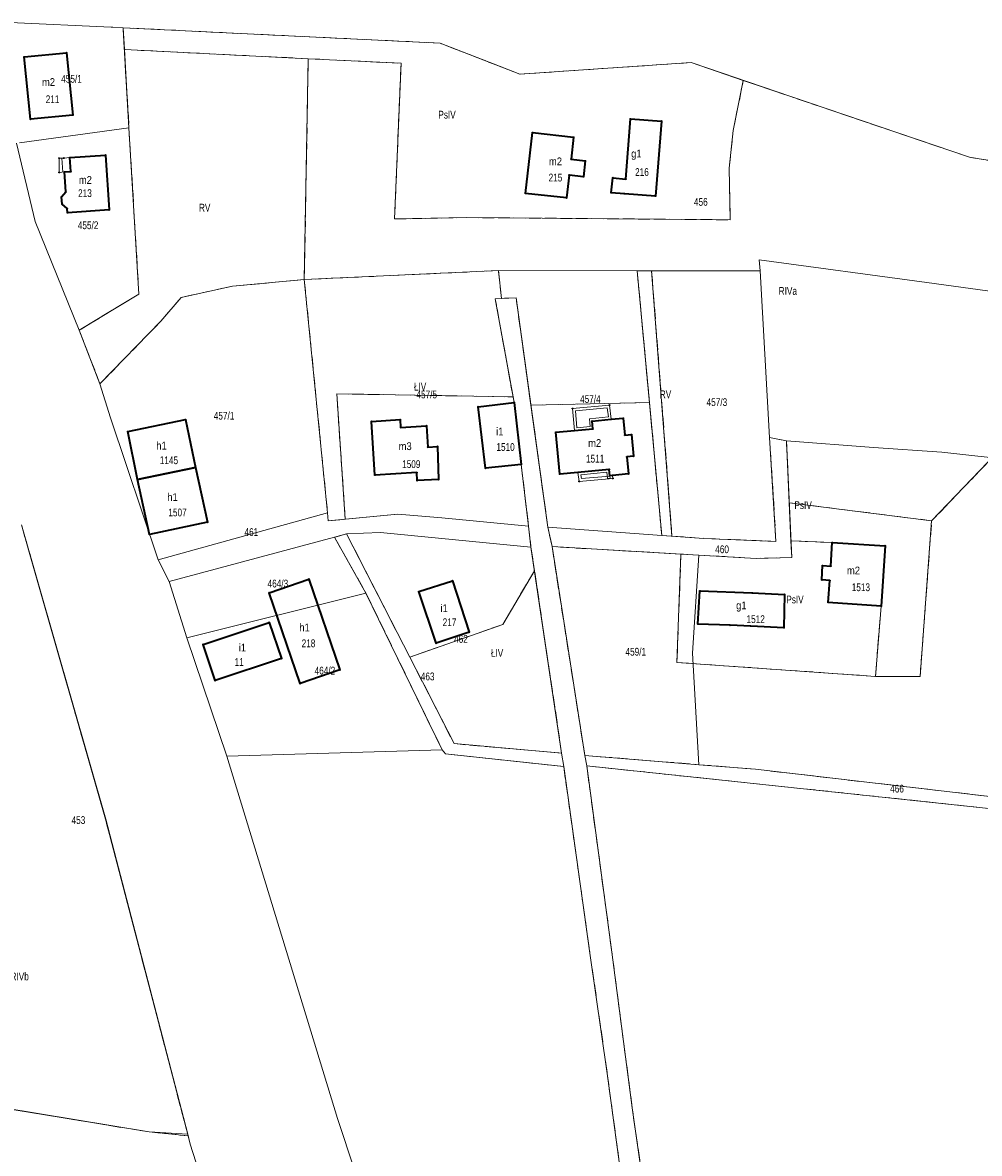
# Model space of a CAD drawing. Header units: metres. Extents: x 7496145 to 7500200, y 5498500 to 5502080.
# Tile 137 of 202: x 7498174 to 7498358, y 5501335 to 5501553. Entities that reach past the tile are written whole.
import ezdxf
from ezdxf.enums import TextEntityAlignment as Align

# ---------------------------------------------------------------- set-up
doc = ezdxf.new("R2010")
doc.units = ezdxf.units.M
doc.header["$MEASUREMENT"] = 0
for name, pattern in [('2.25_0.75', [3, 2.25, -0.75]), ('219-1000', [0]), ('egug-1000', [0])]:
    doc.linetypes.add(name, pattern=pattern)
doc.layers.get('0').update_dxf_attribs({"color": 2, "linetype": 'CONTINUOUS', "lineweight": 5})
for name, color, linetype in [('209-oznaczenie konturu klasyfikacyjnego', 7, 'CONTINUOUS'), ('211-numer działki ewidencyjnej', 7, 'CONTINUOUS'), ('217-kontur klasyfikacyjny', 7, 'CONTINUOUS'), ('218-kontur użytku gruntowego', 7, 'CONTINUOUS'), ('219-działka ewidencyjna', 7, 'CONTINUOUS'), ('312-budynek ewidencyjny', 7, 'CONTINUOUS'), ('312-oznaczenie budynku ewidencyjnego', 7, 'CONTINUOUS'), ('312-oznaczenie budynku ewidencyjnego-Atr117', 7, 'CONTINUOUS'), ('352-schody', 7, 'CONTINUOUS'), ('Punkt budynku', 7, 'CONTINUOUS'), ('taras', 7, 'CONTINUOUS')]:
    doc.layers.add(name, color=color, linetype=linetype)
doc.styles.get("Standard").update_dxf_attribs({"font": 'Working1250', "width": 0.75})

# ---------------------------------------------------------------- blocks, each defined once
blk = doc.blocks.new('PUNKTBUD')
at = {"color": 0}
blk.add_circle((0, 0), 0.09, dxfattribs=at)

msp = doc.modelspace()

# ---------------------------------------------------------------- linework, layer by layer
at = {"layer": '217-kontur klasyfikacyjny', "color": 3, "linetype": '2.25_0.75', "lineweight": 18, "flags": 128}
for points in [[(7498193.04, 5501552.29), (7498193.29, 5501548.08)], [(7498254.14, 5501549.32), (7498193.04, 5501552.29)], [(7498265.58, 5501544.86), (7498254.14, 5501549.32)], [(7498228.73, 5501546.33), (7498193.29, 5501548.08)], [(7498193.29, 5501548.08), (7498194.18, 5501532.97)], [(7498227.96, 5501503.75), (7498228.73, 5501546.33)], [(7498228.73, 5501546.33), (7498246.6, 5501545.44)], [(7498246.6, 5501545.44), (7498245.37, 5501515.43)], [(7498269.46, 5501543.34), (7498265.58, 5501544.86)], [(7498302.5, 5501545.58), (7498269.46, 5501543.34)], [(7498312.54, 5501542.15), (7498302.5, 5501545.58)], [(7498310.62, 5501532.47), (7498312.54, 5501542.15)], [(7498321.68, 5501539.03), (7498312.54, 5501542.15)], [(7498356.32, 5501527.29), (7498321.68, 5501539.03)], [(7498194.18, 5501532.97), (7498196.09, 5501500.95)], [(7498309.83, 5501525.23), (7498310.62, 5501532.47)], [(7498370.62, 5501525.07), (7498356.32, 5501527.29)], [(7498310.04, 5501515.27), (7498309.83, 5501525.23)], [(7498414.13, 5501525.3), (7498348.84, 5501457.25)], [(7498245.37, 5501515.43), (7498259.31, 5501515.7)], [(7498259.31, 5501515.7), (7498310.04, 5501515.27)], [(7498265.35, 5501505.48), (7498227.96, 5501503.75)], [(7498265.99, 5501500.11), (7498265.35, 5501505.48)], [(7498292.11, 5501505.45), (7498294.47, 5501480.05)], [(7498294.89, 5501505.45), (7498292.11, 5501505.45)], [(7498298.81, 5501454.3), (7498294.89, 5501505.45)], [(7498214.11, 5501502.46), (7498227.96, 5501503.75)], [(7498227.96, 5501503.75), (7498232.44, 5501458.81)], [(7498196.09, 5501500.95), (7498193.53, 5501499.39)], [(7498204.23, 5501500.31), (7498214.11, 5501502.46)], [(7498193.53, 5501499.39), (7498186.86, 5501495.34)], [(7498200.35, 5501495.76), (7498204.23, 5501500.31)], [(7498264.76, 5501500.04), (7498265.99, 5501500.11)], [(7498268.19, 5501481.13), (7498264.76, 5501500.04)], [(7498268.76, 5501500.26), (7498265.99, 5501500.11)], [(7498271.63, 5501479.56), (7498268.76, 5501500.26)], [(7498186.86, 5501495.34), (7498184.61, 5501493.97)], [(7498184.61, 5501493.97), (7498188.59, 5501483.64)], [(7498188.59, 5501483.64), (7498200.35, 5501495.76)], [(7498235.86, 5501457.56), (7498234.2, 5501481.73)], [(7498234.2, 5501481.73), (7498268.19, 5501481.13)], [(7498268.19, 5501481.13), (7498268.38, 5501480.06)], [(7498268.38, 5501480.06), (7498269.76, 5501468.08)], [(7498271.63, 5501479.56), (7498294.47, 5501480.05)], [(7498274.89, 5501456.03), (7498271.63, 5501479.56)], [(7498294.47, 5501480.05), (7498296.84, 5501454.44)], [(7498318.84, 5501453.29), (7498317.62, 5501473.33)], [(7498317.62, 5501473.33), (7498320.86, 5501472.64)], [(7498320.86, 5501472.64), (7498321.4, 5501460.72)], [(7498269.76, 5501468.08), (7498271.17, 5501456.21)], [(7498321.4, 5501460.72), (7498321.73, 5501453.4)], [(7498348.84, 5501457.25), (7498321.4, 5501460.72)], [(7498232.44, 5501458.81), (7498232.58, 5501457.24)], [(7498232.58, 5501457.24), (7498235.86, 5501457.56)], [(7498346.62, 5501427.26), (7498348.84, 5501457.25)], [(7498174.97, 5501451.23), (7498173.47, 5501456.47)], [(7498236.1, 5501454.74), (7498233.78, 5501454.08)], [(7498248.29, 5501430.96), (7498236.1, 5501454.74)], [(7498271.17, 5501456.21), (7498271.64, 5501452.17)], [(7498275.69, 5501452.27), (7498274.89, 5501456.03)], [(7498233.78, 5501454.08), (7498239.85, 5501443.33)], [(7498296.84, 5501454.44), (7498298.81, 5501454.3)], [(7498298.81, 5501454.3), (7498304.93, 5501453.86)], [(7498304.93, 5501453.86), (7498318.84, 5501453.29)], [(7498329.7, 5501453.06), (7498321.73, 5501453.4)], [(7498321.73, 5501453.4), (7498321.88, 5501450.17)], [(7498339.9, 5501452.45), (7498329.7, 5501453.06)], [(7498339.09, 5501440.78), (7498339.9, 5501452.45)], [(7498189.67, 5501399.72), (7498174.97, 5501451.23)], [(7498271.64, 5501452.17), (7498272.32, 5501447.61)], [(7498275.69, 5501452.27), (7498282, 5501412.02)], [(7498300.53, 5501450.84), (7498275.69, 5501452.27)], [(7498300.53, 5501450.84), (7498299.76, 5501429.94)], [(7498304, 5501450.64), (7498300.53, 5501450.84)], [(7498315.02, 5501450.01), (7498304, 5501450.64)], [(7498321.88, 5501450.17), (7498315.02, 5501450.01)], [(7498272.32, 5501447.61), (7498266.2, 5501437.28)], [(7498277.55, 5501412.45), (7498272.32, 5501447.61)], [(7498239.85, 5501443.33), (7498254.54, 5501413.09)], [(7498338.01, 5501427.26), (7498339.09, 5501440.78)], [(7498266.2, 5501437.28), (7498248.29, 5501430.96)], [(7498248.29, 5501430.96), (7498256.84, 5501414.29)], [(7498299.76, 5501429.94), (7498338.01, 5501427.26)], [(7498338.01, 5501427.26), (7498346.62, 5501427.26)], [(7498256.84, 5501414.29), (7498277.55, 5501412.45)], [(7498254.54, 5501413.09), (7498255.17, 5501412.31)], [(7498255.17, 5501412.31), (7498277.94, 5501409.87)], [(7498282, 5501412.02), (7498303.99, 5501410.24)], [(7498277.94, 5501409.87), (7498283, 5501373.89)], [(7498287.22, 5501374.1), (7498282.38, 5501410.01)], [(7498282.38, 5501410.01), (7498326.59, 5501405.34)], [(7498303.99, 5501410.24), (7498314.89, 5501409.36)], [(7498314.89, 5501409.36), (7498399.69, 5501399.51)], [(7498326.59, 5501405.34), (7498379.18, 5501399.75)], [(7498205.58, 5501338.69), (7498189.67, 5501399.72)], [(7498291.15, 5501344.09), (7498287.22, 5501374.1)], [(7498283, 5501373.89), (7498286.33, 5501350.74)], [(7498286.33, 5501350.74), (7498291.01, 5501316.22)], [(7498169.7, 5501344.12), (7498198.04, 5501339.44)], [(7498295.98, 5501310.27), (7498291.15, 5501344.09)], [(7498198.04, 5501339.44), (7498205.58, 5501338.69)]]:
    msp.add_lwpolyline(points, dxfattribs=at)
at = {"layer": '218-kontur użytku gruntowego', "color": 3, "linetype": 'egug-1000', "lineweight": 18, "flags": 128}
for points in [[(7498190.77, 5501552.4), (7498171.32, 5501553.28)], [(7498191.1, 5501552.38), (7498190.77, 5501552.4)], [(7498193.04, 5501552.29), (7498191.1, 5501552.38)], [(7498193.04, 5501552.29), (7498193.29, 5501548.08)], [(7498254.14, 5501549.32), (7498193.04, 5501552.29)], [(7498265.58, 5501544.86), (7498254.14, 5501549.32)], [(7498228.73, 5501546.33), (7498193.29, 5501548.08)], [(7498193.29, 5501548.08), (7498194.18, 5501532.97)], [(7498227.96, 5501503.75), (7498228.73, 5501546.33)], [(7498228.73, 5501546.33), (7498246.6, 5501545.44)], [(7498246.6, 5501545.44), (7498245.37, 5501515.43)], [(7498269.46, 5501543.34), (7498265.58, 5501544.86)], [(7498302.5, 5501545.58), (7498269.46, 5501543.34)], [(7498312.54, 5501542.15), (7498302.5, 5501545.58)], [(7498310.62, 5501532.47), (7498312.54, 5501542.15)], [(7498321.68, 5501539.03), (7498312.54, 5501542.15)], [(7498356.32, 5501527.29), (7498321.68, 5501539.03)], [(7498194.18, 5501532.97), (7498196.09, 5501500.95)], [(7498309.83, 5501525.23), (7498310.62, 5501532.47)], [(7498172.54, 5501530.05), (7498176.08, 5501514.96)], [(7498370.62, 5501525.07), (7498356.32, 5501527.29)], [(7498310.04, 5501515.27), (7498309.83, 5501525.23)], [(7498414.13, 5501525.3), (7498348.84, 5501457.25)], [(7498245.37, 5501515.43), (7498259.31, 5501515.7)], [(7498259.31, 5501515.7), (7498310.04, 5501515.27)], [(7498176.08, 5501514.96), (7498184.61, 5501493.97)], [(7498265.35, 5501505.48), (7498227.96, 5501503.75)], [(7498265.99, 5501500.11), (7498265.35, 5501505.48)], [(7498292.11, 5501505.45), (7498294.47, 5501480.05)], [(7498294.89, 5501505.45), (7498292.11, 5501505.45)], [(7498298.81, 5501454.3), (7498294.89, 5501505.45)], [(7498214.11, 5501502.46), (7498227.96, 5501503.75)], [(7498227.96, 5501503.75), (7498232.44, 5501458.81)], [(7498196.09, 5501500.95), (7498193.53, 5501499.39)], [(7498204.23, 5501500.31), (7498214.11, 5501502.46)], [(7498193.53, 5501499.39), (7498186.86, 5501495.34)], [(7498200.35, 5501495.76), (7498204.23, 5501500.31)], [(7498264.76, 5501500.04), (7498265.99, 5501500.11)], [(7498268.19, 5501481.13), (7498264.76, 5501500.04)], [(7498265.99, 5501500.11), (7498268.76, 5501500.26)], [(7498268.76, 5501500.26), (7498271.63, 5501479.56)], [(7498186.86, 5501495.34), (7498184.61, 5501493.97)], [(7498184.61, 5501493.97), (7498188.59, 5501483.64)], [(7498188.59, 5501483.64), (7498200.35, 5501495.76)], [(7498188.59, 5501483.64), (7498190.63, 5501477.1)], [(7498234.2, 5501481.73), (7498235.86, 5501457.56)], [(7498268.19, 5501481.13), (7498234.2, 5501481.73)], [(7498268.38, 5501480.06), (7498268.19, 5501481.13)], [(7498269.76, 5501468.08), (7498268.38, 5501480.06)], [(7498294.47, 5501480.05), (7498271.63, 5501479.56)], [(7498271.63, 5501479.56), (7498274.89, 5501456.03)], [(7498294.47, 5501480.05), (7498296.84, 5501454.44)], [(7498190.63, 5501477.1), (7498199.82, 5501449.74)], [(7498320.86, 5501472.64), (7498317.62, 5501473.33)], [(7498317.62, 5501473.33), (7498318.84, 5501453.29)], [(7498321.4, 5501460.72), (7498320.86, 5501472.64)], [(7498271.17, 5501456.21), (7498269.76, 5501468.08)], [(7498321.4, 5501460.72), (7498321.73, 5501453.4)], [(7498348.84, 5501457.25), (7498321.4, 5501460.72)], [(7498199.82, 5501449.74), (7498232.44, 5501458.81)], [(7498232.44, 5501458.81), (7498232.58, 5501457.24)], [(7498232.58, 5501457.24), (7498235.86, 5501457.56)], [(7498235.86, 5501457.56), (7498246, 5501458.53)], [(7498246, 5501458.53), (7498254.47, 5501457.8)], [(7498254.47, 5501457.8), (7498271.17, 5501456.21)], [(7498346.62, 5501427.26), (7498348.84, 5501457.25)], [(7498174.97, 5501451.23), (7498173.47, 5501456.47)], [(7498236.1, 5501454.74), (7498233.78, 5501454.08)], [(7498242.66, 5501455.01), (7498236.1, 5501454.74)], [(7498236.1, 5501454.74), (7498248.29, 5501430.96)], [(7498263, 5501452.99), (7498242.66, 5501455.01)], [(7498271.17, 5501456.21), (7498271.64, 5501452.17)], [(7498274.89, 5501456.03), (7498296.84, 5501454.44)], [(7498274.89, 5501456.03), (7498275.69, 5501452.27)], [(7498233.78, 5501454.08), (7498201.93, 5501445.52)], [(7498239.85, 5501443.33), (7498233.78, 5501454.08)], [(7498271.64, 5501452.17), (7498263, 5501452.99)], [(7498296.84, 5501454.44), (7498298.81, 5501454.3)], [(7498304.93, 5501453.86), (7498298.81, 5501454.3)], [(7498318.84, 5501453.29), (7498304.93, 5501453.86)], [(7498321.73, 5501453.4), (7498329.7, 5501453.06)], [(7498321.73, 5501453.4), (7498321.88, 5501450.17)], [(7498329.7, 5501453.06), (7498339.9, 5501452.45)], [(7498339.9, 5501452.45), (7498339.09, 5501440.78)], [(7498189.67, 5501399.72), (7498174.97, 5501451.23)], [(7498272.32, 5501447.61), (7498271.64, 5501452.17)], [(7498275.69, 5501452.27), (7498300.53, 5501450.84)], [(7498275.69, 5501452.27), (7498282, 5501412.02)], [(7498300.53, 5501450.84), (7498299.76, 5501429.94)], [(7498304, 5501450.64), (7498300.53, 5501450.84)], [(7498315.02, 5501450.01), (7498304, 5501450.64)], [(7498321.88, 5501450.17), (7498315.02, 5501450.01)], [(7498266.2, 5501437.28), (7498272.32, 5501447.61)], [(7498277.55, 5501412.45), (7498272.32, 5501447.61)], [(7498201.93, 5501445.52), (7498205.35, 5501434.71)], [(7498254.54, 5501413.09), (7498239.85, 5501443.33)], [(7498339.09, 5501440.78), (7498338.01, 5501427.26)], [(7498248.29, 5501430.96), (7498266.2, 5501437.28)], [(7498205.35, 5501434.71), (7498213.05, 5501411.9)], [(7498248.29, 5501430.96), (7498256.84, 5501414.29)], [(7498299.76, 5501429.94), (7498338.01, 5501427.26)], [(7498338.01, 5501427.26), (7498346.62, 5501427.26)], [(7498256.84, 5501414.29), (7498277.55, 5501412.45)], [(7498213.05, 5501411.9), (7498254.54, 5501413.09)], [(7498213.05, 5501411.9), (7498234.34, 5501342.06)], [(7498255.17, 5501412.31), (7498254.54, 5501413.09)], [(7498277.94, 5501409.87), (7498255.17, 5501412.31)], [(7498282, 5501412.02), (7498303.99, 5501410.24)], [(7498283, 5501373.89), (7498277.94, 5501409.87)], [(7498282.38, 5501410.01), (7498287.22, 5501374.1)], [(7498326.59, 5501405.34), (7498282.38, 5501410.01)], [(7498303.99, 5501410.24), (7498314.89, 5501409.36)], [(7498314.89, 5501409.36), (7498399.69, 5501399.51)], [(7498379.18, 5501399.75), (7498326.59, 5501405.34)], [(7498205.58, 5501338.69), (7498189.67, 5501399.72)], [(7498287.22, 5501374.1), (7498291.15, 5501344.09)], [(7498286.33, 5501350.74), (7498283, 5501373.89)], [(7498291.01, 5501316.22), (7498286.33, 5501350.74)], [(7498198.04, 5501339.44), (7498169.7, 5501344.12)], [(7498291.15, 5501344.09), (7498295.98, 5501310.27)], [(7498234.34, 5501342.06), (7498254.23, 5501282.06)], [(7498205.58, 5501338.69), (7498198.04, 5501339.44)], [(7498205.98, 5501337.09), (7498205.58, 5501338.69)], [(7498210.51, 5501322.9), (7498205.98, 5501337.09)]]:
    msp.add_lwpolyline(points, dxfattribs=at)
at = {"layer": '219-działka ewidencyjna', "color": 3, "linetype": '219-1000', "lineweight": 18, "flags": 128}
for points in [[(7498171.32, 5501553.28), (7498190.77, 5501552.4)], [(7498190.77, 5501552.4), (7498191.1, 5501552.38)], [(7498191.1, 5501552.38), (7498193.04, 5501552.29)], [(7498193.04, 5501552.29), (7498193.06, 5501551.94)], [(7498254.14, 5501549.32), (7498193.04, 5501552.29)], [(7498194.18, 5501532.97), (7498193.06, 5501551.94)], [(7498254.14, 5501549.32), (7498269.46, 5501543.34)], [(7498269.46, 5501543.34), (7498302.5, 5501545.58)], [(7498302.5, 5501545.58), (7498321.68, 5501539.03)], [(7498321.68, 5501539.03), (7498356.32, 5501527.29)], [(7498173.07, 5501530.12), (7498194.18, 5501532.97)], [(7498194.18, 5501532.97), (7498196.09, 5501500.95)], [(7498172.54, 5501530.05), (7498176.08, 5501514.96)], [(7498356.32, 5501527.29), (7498370.62, 5501525.07)], [(7498176.08, 5501514.96), (7498184.61, 5501493.97)], [(7498315.58, 5501507.56), (7498315.77, 5501505.42)], [(7498315.58, 5501507.56), (7498347.93, 5501503.18)], [(7498227.96, 5501503.75), (7498265.35, 5501505.48)], [(7498265.35, 5501505.48), (7498292.11, 5501505.45)], [(7498265.35, 5501505.48), (7498265.99, 5501500.11)], [(7498292.11, 5501505.45), (7498296.84, 5501454.44)], [(7498292.11, 5501505.45), (7498315.77, 5501505.42)], [(7498315.77, 5501505.42), (7498317.62, 5501473.33)], [(7498214.11, 5501502.46), (7498227.96, 5501503.75)], [(7498227.96, 5501503.75), (7498232.44, 5501458.81)], [(7498347.93, 5501503.18), (7498361.49, 5501501.3)], [(7498184.61, 5501493.97), (7498196.09, 5501500.95)], [(7498204.23, 5501500.31), (7498214.11, 5501502.46)], [(7498200.35, 5501495.76), (7498204.23, 5501500.31)], [(7498264.76, 5501500.04), (7498265.99, 5501500.11)], [(7498264.76, 5501500.04), (7498268.38, 5501480.06)], [(7498265.99, 5501500.11), (7498268.76, 5501500.26)], [(7498268.76, 5501500.26), (7498274.89, 5501456.03)], [(7498184.61, 5501493.97), (7498188.59, 5501483.64)], [(7498188.59, 5501483.64), (7498200.35, 5501495.76)], [(7498188.59, 5501483.64), (7498190.63, 5501477.1)], [(7498268.38, 5501480.06), (7498269.76, 5501468.08)], [(7498190.63, 5501477.1), (7498199.82, 5501449.74)], [(7498317.62, 5501473.33), (7498320.86, 5501472.64)], [(7498317.62, 5501473.33), (7498318.84, 5501453.29)], [(7498337.61, 5501471.4), (7498320.86, 5501472.64)], [(7498320.86, 5501472.64), (7498321.88, 5501450.17)], [(7498337.61, 5501471.4), (7498350.82, 5501470.48)], [(7498350.82, 5501470.48), (7498380.4, 5501467.2)], [(7498269.76, 5501468.08), (7498271.17, 5501456.21)], [(7498199.82, 5501449.74), (7498232.44, 5501458.81)], [(7498232.44, 5501458.81), (7498232.58, 5501457.24)], [(7498232.58, 5501457.24), (7498246, 5501458.53)], [(7498246, 5501458.53), (7498254.47, 5501457.8)], [(7498254.47, 5501457.8), (7498271.17, 5501456.21)], [(7498173.47, 5501456.47), (7498189.71, 5501399.73)], [(7498233.78, 5501454.08), (7498236.1, 5501454.74)], [(7498236.1, 5501454.74), (7498242.66, 5501455.01)], [(7498236.1, 5501454.74), (7498256.84, 5501414.29)], [(7498242.66, 5501455.01), (7498263, 5501452.99)], [(7498271.64, 5501452.17), (7498271.17, 5501456.21)], [(7498274.89, 5501456.03), (7498296.84, 5501454.44)], [(7498274.89, 5501456.03), (7498275.69, 5501452.27)], [(7498233.78, 5501454.08), (7498201.93, 5501445.52)], [(7498233.78, 5501454.08), (7498239.85, 5501443.33)], [(7498263, 5501452.99), (7498271.64, 5501452.17)], [(7498296.84, 5501454.44), (7498304.93, 5501453.86)], [(7498304.93, 5501453.86), (7498318.84, 5501453.29)], [(7498271.64, 5501452.17), (7498277.55, 5501412.45)], [(7498275.69, 5501452.27), (7498304, 5501450.64)], [(7498275.69, 5501452.27), (7498282, 5501412.02)], [(7498302.73, 5501431.75), (7498304, 5501450.64)], [(7498304, 5501450.64), (7498315.02, 5501450.01)], [(7498199.82, 5501449.74), (7498201.93, 5501445.52)], [(7498315.02, 5501450.01), (7498321.88, 5501450.17)], [(7498201.93, 5501445.52), (7498205.35, 5501434.71)], [(7498205.35, 5501434.71), (7498239.85, 5501443.33)], [(7498239.85, 5501443.33), (7498254.54, 5501413.09)], [(7498205.35, 5501434.71), (7498213.05, 5501411.9)], [(7498302.73, 5501431.75), (7498303.99, 5501410.24)], [(7498256.84, 5501414.29), (7498277.55, 5501412.45)], [(7498213.05, 5501411.9), (7498254.54, 5501413.09)], [(7498234.34, 5501342.06), (7498213.05, 5501411.9)], [(7498254.54, 5501413.09), (7498255.17, 5501412.31)], [(7498255.17, 5501412.31), (7498277.94, 5501409.87)], [(7498277.55, 5501412.45), (7498277.94, 5501409.87)], [(7498282, 5501412.02), (7498303.99, 5501410.24)], [(7498282, 5501412.02), (7498282.38, 5501410.01)], [(7498283, 5501373.89), (7498277.94, 5501409.87)], [(7498282.38, 5501410.01), (7498287.22, 5501374.1)], [(7498326.59, 5501405.34), (7498282.38, 5501410.01)], [(7498303.99, 5501410.24), (7498314.89, 5501409.36)], [(7498314.89, 5501409.36), (7498399.69, 5501399.51)], [(7498326.59, 5501405.34), (7498379.18, 5501399.75)], [(7498189.71, 5501399.73), (7498205.5, 5501339.02)], [(7498291.15, 5501344.09), (7498287.22, 5501374.1)], [(7498283, 5501373.89), (7498286.33, 5501350.74)], [(7498286.33, 5501350.74), (7498291.01, 5501316.22)], [(7498169.7, 5501344.14), (7498198.04, 5501339.45)], [(7498291.15, 5501344.09), (7498295.98, 5501310.27)], [(7498234.34, 5501342.06), (7498254.23, 5501282.06)], [(7498198.04, 5501339.45), (7498205.5, 5501339.02)], [(7498205.98, 5501337.09), (7498205.5, 5501339.02)], [(7498205.98, 5501337.09), (7498210.51, 5501322.9)]]:
    msp.add_lwpolyline(points, dxfattribs=at)
at = {"layer": '312-budynek ewidencyjny', "color": 7, "linetype": 'Continuous', "lineweight": 35, "flags": 128}
for points in [[(7498174, 5501546.69), (7498182.17, 5501547.48)], [(7498175.18, 5501534.65), (7498174, 5501546.69)], [(7498182.17, 5501547.48), (7498183.35, 5501535.46)], [(7498183.35, 5501535.46), (7498175.18, 5501534.65)], [(7498289.94, 5501523.11), (7498290.79, 5501534.73)], [(7498290.79, 5501534.73), (7498296.77, 5501534.29)], [(7498296.77, 5501534.29), (7498295.62, 5501519.82)], [(7498270.61, 5501520.36), (7498271.95, 5501532.07)], [(7498271.95, 5501532.07), (7498279.85, 5501531.17)], [(7498279.85, 5501531.17), (7498279.37, 5501526.93)], [(7498182.8, 5501527.27), (7498189.64, 5501527.75)], [(7498182.99, 5501524.57), (7498182.8, 5501527.27)], [(7498189.64, 5501527.75), (7498190.36, 5501517.16)], [(7498279.37, 5501526.93), (7498282.1, 5501526.62)], [(7498282.1, 5501526.62), (7498281.75, 5501523.55)], [(7498181.79, 5501524.49), (7498182.99, 5501524.57)], [(7498182.04, 5501520.69), (7498181.79, 5501524.49)], [(7498279.02, 5501523.89), (7498278.51, 5501519.48)], [(7498281.75, 5501523.55), (7498279.02, 5501523.89)], [(7498287.1, 5501520.5), (7498287.41, 5501523.37)], [(7498287.41, 5501523.37), (7498289.94, 5501523.11)], [(7498181.2, 5501519.69), (7498182.04, 5501520.69)], [(7498278.51, 5501519.48), (7498270.61, 5501520.36)], [(7498289.64, 5501520.29), (7498287.1, 5501520.5)], [(7498295.62, 5501519.82), (7498289.64, 5501520.29)], [(7498181.32, 5501518.28), (7498181.2, 5501519.69)], [(7498182.29, 5501517.44), (7498181.32, 5501518.28)], [(7498182.35, 5501516.64), (7498182.29, 5501517.44)], [(7498190.36, 5501517.16), (7498182.35, 5501516.64)], [(7498261.49, 5501479.24), (7498268.38, 5501480.06)], [(7498262.9, 5501467.38), (7498261.49, 5501479.24)], [(7498268.38, 5501480.06), (7498269.76, 5501468.08)], [(7498193.93, 5501474.44), (7498205.05, 5501476.75)], [(7498205.05, 5501476.75), (7498206.97, 5501467.53)], [(7498240.94, 5501476.42), (7498246.44, 5501476.76)], [(7498241.57, 5501466.07), (7498240.94, 5501476.42)], [(7498246.44, 5501476.76), (7498246.53, 5501475.26)], [(7498283.45, 5501476.47), (7498287.11, 5501476.81)], [(7498283.57, 5501474.96), (7498283.45, 5501476.47)], [(7498287.11, 5501476.81), (7498289.41, 5501477.03)], [(7498289.41, 5501477.03), (7498289.72, 5501473.76)], [(7498195.85, 5501465.22), (7498193.93, 5501474.44)], [(7498246.53, 5501475.26), (7498251.49, 5501475.57)], [(7498251.49, 5501475.57), (7498251.74, 5501471.46)], [(7498276.43, 5501474.33), (7498280.05, 5501474.65)], [(7498277.18, 5501466.26), (7498276.43, 5501474.33)], [(7498280.05, 5501474.65), (7498283.57, 5501474.96)], [(7498289.72, 5501473.76), (7498291, 5501473.88)], [(7498291, 5501473.88), (7498291.39, 5501469.69)], [(7498251.74, 5501471.46), (7498253.63, 5501471.58)], [(7498253.63, 5501471.58), (7498253.85, 5501465.2)], [(7498269.76, 5501468.08), (7498262.9, 5501467.38)], [(7498291.39, 5501469.69), (7498290.11, 5501469.57)], [(7498290.11, 5501469.57), (7498290.42, 5501466.28)], [(7498206.97, 5501467.53), (7498195.85, 5501465.22)], [(7498195.85, 5501465.22), (7498206.97, 5501467.53)], [(7498206.97, 5501467.53), (7498209.29, 5501456.97)], [(7498249.63, 5501466.56), (7498241.57, 5501466.07)], [(7498249.73, 5501464.99), (7498249.63, 5501466.56)], [(7498280.66, 5501466.54), (7498277.18, 5501466.26)], [(7498286.7, 5501467.15), (7498280.66, 5501466.54)], [(7498286.83, 5501465.94), (7498286.7, 5501467.15)], [(7498287.36, 5501465.99), (7498286.83, 5501465.94)], [(7498290.42, 5501466.28), (7498287.36, 5501465.99)], [(7498198.13, 5501454.61), (7498195.85, 5501465.22)], [(7498253.85, 5501465.2), (7498249.73, 5501464.99)], [(7498209.29, 5501456.97), (7498198.13, 5501454.61)], [(7498329.39, 5501448.52), (7498329.7, 5501453.06)], [(7498329.7, 5501453.06), (7498339.9, 5501452.45)], [(7498339.9, 5501452.45), (7498339.09, 5501440.78)], [(7498327.65, 5501445.84), (7498327.81, 5501448.63)], [(7498327.81, 5501448.63), (7498329.39, 5501448.52)], [(7498221.18, 5501443.38), (7498228.84, 5501446.01)], [(7498228.84, 5501446.01), (7498234.84, 5501428.49)], [(7498329.21, 5501445.74), (7498327.65, 5501445.84)], [(7498250.06, 5501443.59), (7498256.51, 5501445.69)], [(7498256.51, 5501445.69), (7498259.76, 5501435.76)], [(7498303.82, 5501437.33), (7498304.18, 5501443.74)], [(7498304.18, 5501443.74), (7498314.27, 5501443.35)], [(7498328.92, 5501441.51), (7498329.21, 5501445.74)], [(7498227.18, 5501425.86), (7498221.18, 5501443.38)], [(7498253.34, 5501433.63), (7498250.06, 5501443.59)], [(7498314.27, 5501443.35), (7498320.51, 5501443.06)], [(7498320.51, 5501443.06), (7498320.37, 5501436.64)], [(7498339.09, 5501440.78), (7498328.92, 5501441.51)], [(7498208.5, 5501433.43), (7498221.22, 5501437.67)], [(7498221.22, 5501437.67), (7498223.55, 5501430.68)], [(7498310.02, 5501437.12), (7498303.82, 5501437.33)], [(7498313.99, 5501436.94), (7498310.02, 5501437.12)], [(7498259.76, 5501435.76), (7498253.34, 5501433.63)], [(7498320.37, 5501436.64), (7498313.99, 5501436.94)], [(7498210.82, 5501426.45), (7498208.5, 5501433.43)], [(7498223.55, 5501430.68), (7498210.82, 5501426.45)], [(7498234.84, 5501428.49), (7498227.18, 5501425.86)]]:
    msp.add_lwpolyline(points, dxfattribs=at)
at = {"layer": '352-schody', "color": 7, "linetype": 'Continuous', "lineweight": 18, "flags": 128}
msp.add_lwpolyline([(7498181.61, 5501527.18), (7498180.71, 5501527.12), (7498180.76, 5501524.4), (7498181.79, 5501524.49), (7498182.99, 5501524.57), (7498182.8, 5501527.27)], close=True, dxfattribs=at)
msp.add_lwpolyline([(7498181.61, 5501527.18), (7498180.71, 5501527.12), (7498180.76, 5501524.4), (7498181.79, 5501524.49), (7498182.99, 5501524.57), (7498182.8, 5501527.27)], close=True, dxfattribs=at)
msp.add_lwpolyline([(7498181.26, 5501527.16), (7498181.44, 5501524.46)], dxfattribs=at)
at = {"layer": 'taras', "color": 0, "lineweight": 18}
for p, q in [((7498279.66, 5501478.9), (7498286.76, 5501479.56)), ((7498280.05, 5501474.65), (7498279.66, 5501478.9)), ((7498280.2, 5501478.45), (7498286.33, 5501479.02)), ((7498286.33, 5501479.02), (7498286.55, 5501477.26)), ((7498286.76, 5501479.56), (7498287.11, 5501476.81)), ((7498280.5, 5501475.19), (7498280.2, 5501478.45)), ((7498286.55, 5501477.26), (7498282.91, 5501476.92)), ((7498282.91, 5501476.92), (7498283.03, 5501475.41)), ((7498287.11, 5501476.81), (7498283.45, 5501476.47)), ((7498283.45, 5501476.47), (7498283.57, 5501474.96)), ((7498283.57, 5501474.96), (7498280.05, 5501474.65)), ((7498283.03, 5501475.41), (7498280.5, 5501475.19)), ((7498280.66, 5501466.54), (7498286.7, 5501467.15)), ((7498280.94, 5501464.84), (7498280.66, 5501466.54)), ((7498281.24, 5501466.1), (7498286.26, 5501466.6)), ((7498281.36, 5501465.38), (7498281.24, 5501466.1)), ((7498286.86, 5501465.88), (7498281.36, 5501465.38)), ((7498286.26, 5501466.6), (7498286.39, 5501465.4)), ((7498286.39, 5501465.4), (7498286.88, 5501465.44)), ((7498286.7, 5501467.15), (7498286.83, 5501465.94)), ((7498286.83, 5501465.94), (7498287.36, 5501465.99)), ((7498286.88, 5501465.44), (7498286.86, 5501465.88)), ((7498287.36, 5501465.99), (7498287.38, 5501465.42)), ((7498287.38, 5501465.42), (7498280.94, 5501464.84))]:
    msp.add_line(p, q, dxfattribs=at)

# ---------------------------------------------------------------- block references
at = {"layer": 'Punkt budynku', "color": 5, "linetype": 'Continuous', "lineweight": 13}
for p in [(7498174, 5501546.69), (7498182.17, 5501547.48), (7498183.35, 5501535.46), (7498175.18, 5501534.65), (7498290.79, 5501534.73), (7498296.77, 5501534.29), (7498271.95, 5501532.07), (7498279.85, 5501531.17), (7498180.71, 5501527.12), (7498181.61, 5501527.18), (7498182.8, 5501527.27), (7498189.64, 5501527.75), (7498279.37, 5501526.93), (7498282.1, 5501526.62), (7498180.76, 5501524.4), (7498181.79, 5501524.49), (7498182.99, 5501524.57), (7498279.02, 5501523.89), (7498281.75, 5501523.55), (7498287.41, 5501523.37), (7498289.94, 5501523.11), (7498182.04, 5501520.69), (7498270.61, 5501520.36), (7498287.1, 5501520.5), (7498289.64, 5501520.29), (7498181.2, 5501519.69), (7498181.32, 5501518.28), (7498278.51, 5501519.48), (7498295.62, 5501519.82), (7498182.29, 5501517.44), (7498182.35, 5501516.64), (7498190.36, 5501517.16), (7498261.49, 5501479.24), (7498268.38, 5501480.06), (7498279.66, 5501478.9), (7498286.76, 5501479.56), (7498205.05, 5501476.75), (7498240.94, 5501476.42), (7498246.44, 5501476.76), (7498283.45, 5501476.47), (7498287.11, 5501476.81), (7498289.41, 5501477.03), (7498193.93, 5501474.44), (7498246.53, 5501475.26), (7498251.49, 5501475.57), (7498276.43, 5501474.33), (7498280.05, 5501474.65), (7498283.57, 5501474.96), (7498289.72, 5501473.76), (7498291, 5501473.88), (7498251.74, 5501471.46), (7498253.63, 5501471.58), (7498206.97, 5501467.53), (7498269.76, 5501468.08), (7498290.11, 5501469.57), (7498291.39, 5501469.69), (7498241.57, 5501466.07), (7498249.63, 5501466.56), (7498262.9, 5501467.38), (7498277.18, 5501466.26), (7498280.66, 5501466.54), (7498286.7, 5501467.15), (7498286.83, 5501465.94), (7498287.36, 5501465.99), (7498287.38, 5501465.42), (7498290.42, 5501466.28), (7498195.85, 5501465.22), (7498249.73, 5501464.99), (7498253.85, 5501465.2), (7498280.94, 5501464.84), (7498209.29, 5501456.97), (7498198.13, 5501454.61), (7498329.7, 5501453.06), (7498339.9, 5501452.45), (7498327.81, 5501448.63), (7498329.39, 5501448.52), (7498228.84, 5501446.01), (7498327.65, 5501445.84), (7498329.21, 5501445.74), (7498250.06, 5501443.59), (7498256.51, 5501445.69), (7498304.18, 5501443.74), (7498221.18, 5501443.38), (7498314.27, 5501443.35), (7498320.51, 5501443.06), (7498328.92, 5501441.51), (7498339.09, 5501440.78), (7498221.22, 5501437.67), (7498303.82, 5501437.33), (7498310.02, 5501437.12), (7498259.76, 5501435.76), (7498313.99, 5501436.94), (7498320.37, 5501436.64), (7498208.5, 5501433.43), (7498253.34, 5501433.63), (7498223.55, 5501430.68), (7498234.84, 5501428.49), (7498210.82, 5501426.45), (7498227.18, 5501425.86)]:
    msp.add_blockref('PUNKTBUD', p, dxfattribs=at)

# ---------------------------------------------------------------- texts
at = {"layer": '209-oznaczenie konturu klasyfikacyjnego', "color": 3, "linetype": 'Continuous', "lineweight": 18, "width": 0.79}
for s, p in [('PsIV', (7498253.79, 5501534.78)), ('RV', (7498207.67, 5501516.86)), ('RIVa', (7498319.37, 5501500.81)), ('ŁIV', (7498249.08, 5501482.36)), ('RV', (7498296.46, 5501480.88)), ('PsIV', (7498322.4, 5501459.51)), ('PsIV', (7498320.83, 5501441.33)), ('ŁIV', (7498263.92, 5501431.03)), ('RIVb', (7498171.36, 5501368.67))]:
    msp.add_text(s, height=1.5, dxfattribs=at).set_placement(p)
at = {"layer": '211-numer działki ewidencyjnej', "color": 3, "linetype": 'Continuous', "lineweight": 18, "width": 0.79}
for s, p in [('455/1', (7498181.13, 5501541.69)), ('456', (7498303.04, 5501517.97)), ('455/2', (7498184.32, 5501513.47)), ('457/5', (7498249.57, 5501480.85)), ('457/4', (7498281.1, 5501479.96)), ('457/3', (7498305.48, 5501479.37)), ('457/1', (7498210.52, 5501476.75)), ('461', (7498216.44, 5501454.33)), ('460', (7498307.14, 5501451.01)), ('464/3', (7498220.89, 5501444.4)), ('462', (7498256.83, 5501433.73)), ('459/1', (7498289.85, 5501431.26)), ('464/2', (7498229.95, 5501427.62)), ('463', (7498250.41, 5501426.5)), ('466', (7498340.85, 5501404.87))]:
    msp.add_text(s, height=1.5, dxfattribs=at).set_placement(p)
msp.add_text('453', height=1.5, dxfattribs=at).set_placement((7498183.12, 5501400.31), align=Align.TOP_LEFT)
at = {"layer": '312-oznaczenie budynku ewidencyjnego', "color": 7, "linetype": 'Continuous', "lineweight": 18, "width": 0.79}
for s, p in [('211', (7498178.14, 5501539.26)), ('216', (7498291.7, 5501525.22)), ('215', (7498275.04, 5501524.16)), ('213', (7498184.38, 5501521.16)), ('1510', (7498264.98, 5501472.22)), ('1511', (7498282.24, 5501469.97)), ('1145', (7498200.12, 5501469.67)), ('1509', (7498246.81, 5501468.92)), ('1507', (7498201.77, 5501459.61)), ('1513', (7498333.44, 5501445.19)), ('217', (7498254.62, 5501438.44)), ('1512', (7498313.17, 5501439.04)), ('218', (7498227.45, 5501434.38)), ('11', (7498214.53, 5501430.78))]:
    msp.add_text(s, height=1.5, dxfattribs=at).set_placement(p, align=Align.TOP_LEFT)
at = {"layer": '312-oznaczenie budynku ewidencyjnego-Atr117', "color": 7, "width": 0.9}
for s, p in [('m2', (7498178.68, 5501541.07)), ('g1', (7498291.94, 5501527.28)), ('m2', (7498276.36, 5501525.78)), ('m2', (7498185.78, 5501522.2)), ('i1', (7498265.63, 5501473.72)), ('h1', (7498200.45, 5501470.99)), ('m3', (7498247.4, 5501470.88)), ('m2', (7498283.91, 5501471.49)), ('h1', (7498202.57, 5501461.07)), ('m2', (7498333.78, 5501446.92)), ('g1', (7498312.17, 5501440.19)), ('i1', (7498254.91, 5501439.66)), ('h1', (7498228.01, 5501435.94)), ('i1', (7498216.03, 5501432.06))]:
    msp.add_text(s, height=1.5, dxfattribs=at).set_placement(p, align=Align.CENTER)

doc.saveas('drawing.dxf')
